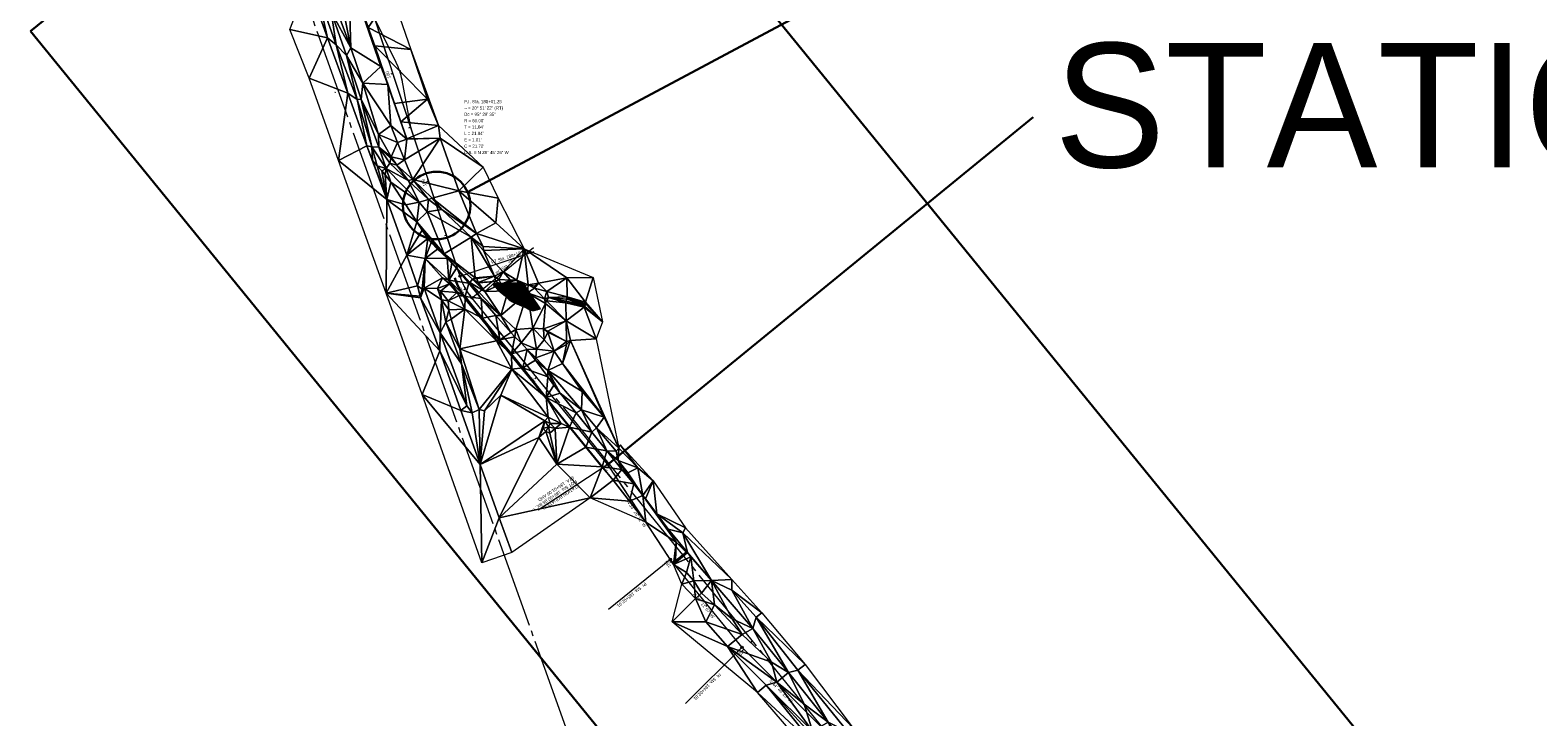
# Model space of a CAD drawing. Extents: x 2399984 to 2508823, y 556481 to 592637.
# Tile 124 of 158: x 2434853 to 2436180, y 567574 to 568178. Entities that reach past the tile are written whole.
import ezdxf
from ezdxf.enums import TextEntityAlignment as Align

# ---------------------------------------------------------------- set-up
doc = ezdxf.new("R2010")
doc.units = 0
doc.header["$MEASUREMENT"] = 0
doc.linetypes.add('cl20', pattern=[100, 5, -5, 80, -5, 5])
doc.linetypes.add('stream', pattern=[1.4, 0.7, -0.1, 0.1, -0.1, 0.1, -0.1, 0.1, -0.1])
for name, color, linetype, lineweight in [('DT_X_Triangles', 91, 'Continuous', 0), ('EV_Ecological_Wetlands', 151, 'stream', 13), ('GE_P_CL_20', 7, 'cl20', 13), ('RW_X_CL_20', 6, 'cl20', 0)]:
    doc.layers.add(name, color=color, linetype=linetype, lineweight=lineweight)
for name, color, linetype, lineweight, plot in [('GK_Visualization', 30, 'Continuous', 13, False), ('SC_Scratch1', 7, 'Continuous', 0, False), ('SC_Scratch2', 7, 'Continuous', 0, False)]:
    doc.layers.add(name, color=color, linetype=linetype, lineweight=lineweight, plot=plot)
doc.styles.add('Slanted-Normal LS 0.50', font='font31.shx', dxfattribs={"height": 0.14})
doc.styles.add('Style-font30', font='font30.shx')
doc.styles.add('Style-font31', font='font31.shx')

# ---------------------------------------------------------------- blocks, each defined once
blk = doc.blocks.new('X_5')
at = {"layer": 'GK_Visualization', "color": 1, "linetype": 'Continuous', "lineweight": 0}
for p, q in [((-0.1, -0.1), (0.1, 0.1)), ((-0.1, 0.1), (0.1, -0.1))]:
    blk.add_line(p, q, dxfattribs=at)
blk = doc.blocks.new('X_6')
at = {"layer": 'GK_Visualization', "color": 1, "linetype": 'Continuous', "lineweight": 0}
for p, q in [((-0.1, -0.1), (0.1, 0.1)), ((-0.1, 0.1), (0.1, -0.1))]:
    blk.add_line(p, q, dxfattribs=at)
blk = doc.blocks.new('X_100')
at = {"layer": 'GK_Visualization', "color": 1, "linetype": 'Continuous', "lineweight": 0}
for p, q in [((-0.1, -0.1), (0.1, 0.1)), ((-0.1, 0.1), (0.1, -0.1))]:
    blk.add_line(p, q, dxfattribs=at)
blk = doc.blocks.new('X_101')
at = {"layer": 'GK_Visualization', "color": 1, "linetype": 'Continuous', "lineweight": 0}
for p, q in [((-0.1, -0.1), (0.1, 0.1)), ((-0.1, 0.1), (0.1, -0.1))]:
    blk.add_line(p, q, dxfattribs=at)
blk = doc.blocks.new('X_102')
at = {"layer": 'GK_Visualization', "color": 1, "linetype": 'Continuous', "lineweight": 0}
for p, q in [((-0.1, -0.1), (0.1, 0.1)), ((-0.1, 0.1), (0.1, -0.1))]:
    blk.add_line(p, q, dxfattribs=at)
blk = doc.blocks.new('X_180')
at = {"layer": 'GK_Visualization', "color": 1, "linetype": 'Continuous', "lineweight": 0}
for p, q in [((-0.1, -0.1), (0.1, 0.1)), ((-0.1, 0.1), (0.1, -0.1))]:
    blk.add_line(p, q, dxfattribs=at)
blk = doc.blocks.new('X_181')
at = {"layer": 'GK_Visualization', "color": 1, "linetype": 'Continuous', "lineweight": 0}
for p, q in [((-0.1, -0.1), (0.1, 0.1)), ((-0.1, 0.1), (0.1, -0.1))]:
    blk.add_line(p, q, dxfattribs=at)
blk = doc.blocks.new('X_182')
at = {"layer": 'GK_Visualization', "color": 1, "linetype": 'Continuous', "lineweight": 0}
for p, q in [((-0.1, -0.1), (0.1, 0.1)), ((-0.1, 0.1), (0.1, -0.1))]:
    blk.add_line(p, q, dxfattribs=at)
blk = doc.blocks.new('SURVPN-CROSS_124')
at = {"layer": 'GK_Visualization', "color": 30, "linetype": 'Continuous', "lineweight": 0}
for p, q in [((0.1, 0), (-0.1, 0)), ((0, 0.1), (0, -0.1))]:
    blk.add_line(p, q, dxfattribs=at)
blk = doc.blocks.new('SURVPN-CROSS_125')
at = {"layer": 'GK_Visualization', "color": 30, "linetype": 'Continuous', "lineweight": 0}
for p, q in [((0.1, 0), (-0.1, 0)), ((0, 0.1), (0, -0.1))]:
    blk.add_line(p, q, dxfattribs=at)
blk = doc.blocks.new('SURVPN-CROSS_126')
at = {"layer": 'GK_Visualization', "color": 30, "linetype": 'Continuous', "lineweight": 0}
for p, q in [((0.1, 0), (-0.1, 0)), ((0, 0.1), (0, -0.1))]:
    blk.add_line(p, q, dxfattribs=at)
blk = doc.blocks.new('SURVPN-CROSS_127')
at = {"layer": 'GK_Visualization', "color": 30, "linetype": 'Continuous', "lineweight": 0}
for p, q in [((0.1, 0), (-0.1, 0)), ((0, 0.1), (0, -0.1))]:
    blk.add_line(p, q, dxfattribs=at)

msp = doc.modelspace()

# ---------------------------------------------------------------- hatches: boundary and pattern name
at = {"layer": 'EV_Ecological_Wetlands', "linetype": 'Continuous'}
h = msp.add_hatch(dxfattribs=at)
h.set_pattern_fill('HATCH', color=256, style=0, pattern_type=2)
h.set_pattern_definition([(173.8816, (2435265.8925, 567922.50453), (-0.053292, -0.497152), [])])
h.paths.add_polyline_path([(2435283.2, 567956), (2435278.7, 567955.8), (2435273.9, 567955.8), (2435267.8, 567955.6), (2435263.2, 567955.6), (2435261.3, 567955.2), (2435260.7, 567953.9), (2435262.3, 567952.6), (2435265.6, 567949.2), (2435271.2, 567944.6), (2435274.7, 567941.2), (2435277.5, 567939.5), (2435283.3, 567936.8), (2435288.4, 567934.7), (2435292.1, 567932.7), (2435295, 567931.7), (2435296.6, 567931.8), (2435298.8, 567932.3), (2435302.1, 567933.2), (2435294.2, 567945.1), (2435288.6, 567953.5), (2435288.7, 567953.5), (2435288.5, 567953.8), (2435288.5, 567953.8), (2435288.1, 567954.3), (2435286.8, 567956.3), (2435286.3, 567956.2)])
h = msp.add_hatch(dxfattribs=at)
h.set_pattern_fill('HATCH', color=256, style=0, pattern_type=2)
h.set_pattern_definition([(208.75736, (2435241.5326, 567965.5595), (0.1202753, -0.2191662), [])])
h.paths.add_polyline_path([(2435263.2, 567955.6), (2435261.3, 567955.2), (2435260.7, 567953.9), (2435262.3, 567952.6), (2435265.6, 567949.2), (2435270.2, 567945.5), (2435269.4, 567948.1), (2435269, 567949.5), (2435269.3, 567955.6)])

# ---------------------------------------------------------------- linework, layer by layer
at = {"layer": 'EV_Ecological_Wetlands', "linetype": 'Continuous', "flags": 128}
for points in [[(2435283.2, 567956), (2435278.7, 567955.8), (2435273.9, 567955.8), (2435267.8, 567955.6), (2435263.2, 567955.6), (2435261.3, 567955.2), (2435260.7, 567953.9), (2435262.3, 567952.6), (2435265.6, 567949.2), (2435271.2, 567944.6), (2435274.7, 567941.2), (2435277.5, 567939.5), (2435283.3, 567936.8), (2435288.4, 567934.7), (2435292.1, 567932.7), (2435295, 567931.7), (2435296.6, 567931.8), (2435298.8, 567932.3), (2435302.1, 567933.2), (2435294.2, 567945.1), (2435288.6, 567953.5), (2435288.7, 567953.5), (2435288.5, 567953.8), (2435288.5, 567953.8), (2435288.1, 567954.3), (2435286.8, 567956.3), (2435286.3, 567956.2), (2435283.2, 567956)], [(2435263.2, 567955.6), (2435261.3, 567955.2), (2435260.7, 567953.9), (2435262.3, 567952.6), (2435265.6, 567949.2), (2435270.2, 567945.5), (2435269.4, 567948.1), (2435269, 567949.5), (2435269.3, 567955.6), (2435263.2, 567955.6)]]:
    msp.add_lwpolyline(points, close=True, dxfattribs=at)
at = {"layer": 'GE_P_CL_20'}
for p, q in [((2435231.4, 567962), (2435077.1, 568427.8)), ((2435361.4, 567796.4), (2435241.8, 567943)), ((2435416.5, 567712.9), (2435361.4, 567796.4)), ((2435479.7, 567635.4), (2435416.5, 567712.9)), ((2435551.6, 567563), (2435479.7, 567635.4))]:
    msp.add_line(p, q, dxfattribs=at)
at = {"layer": 'GE_P_CL_20', "linetype": 'Continuous'}
for p, q in [((2435172.3, 568140.4), (2435170.4, 568139.8)), ((2435188, 568093), (2435186.1, 568092.3)), ((2435203.7, 568045.5), (2435201.8, 568044.9)), ((2435219.5, 567998), (2435217.6, 567997.4)), ((2435242.6, 567943.6), (2435296, 567987.1)), ((2435232.3, 567962.3), (2435296.6, 567983.6)), ((2435236.3, 567951), (2435234.6, 567950)), ((2435267.2, 567911.8), (2435265.7, 567910.5)), ((2435298.8, 567873), (2435297.3, 567871.8)), ((2435330.4, 567834.3), (2435328.9, 567833)), ((2435360.5, 567795.8), (2435300.2, 567756)), ((2435362.5, 567794.6), (2435360.8, 567793.5)), ((2435390, 567752.9), (2435388.4, 567751.8)), ((2435415.7, 567712.2), (2435362.1, 567668.6)), ((2435417.8, 567711.3), (2435416.2, 567710)), ((2435449.3, 567672.6), (2435447.8, 567671.3)), ((2435488.4, 567640.5), (2435486.8, 567639.3)), ((2435479, 567634.7), (2435429.9, 567585.9)), ((2435481.1, 567633.9), (2435479.7, 567632.5)), ((2435516.3, 567598.5), (2435514.9, 567597.1))]:
    msp.add_line(p, q, dxfattribs=at)
for centre in [(2435231.4, 567962), (2435241.8, 567943), (2435361.4, 567796.4), (2435416.5, 567712.9), (2435479.7, 567635.4)]:
    msp.add_circle(centre, 1, dxfattribs=at)
at = {"layer": 'GE_P_CL_20', "extrusion": (0, 0, -1)}
msp.add_arc((-2435288.4, 567980.9), 60, 320.8146, 341.6707, dxfattribs=at)
at = {"layer": 'GK_Visualization', "color": 1, "flags": 128}
for points in [[(2435361.4, 567796.4), (2435241.8, 567943, -0.091254), (2435231.4, 567962), (2435077.1, 568427.8), (2434984.5, 568863.9, 0.156821), (2434966.2, 568895.8), (2434901.5, 568954.7, -0.162787), (2434883, 568987.9), (2434854, 569142.3, -0.164079), (2434859.3, 569180.3), (2434898.6, 569258.7, 0.157043), (2434904.2, 569295.1), (2434883.9, 569422.3, -0.061163), (2434883.3, 569436.9)], [(2435361.4, 567796.4), (2435241.8, 567943, -0.091254), (2435231.4, 567962), (2435077.1, 568427.8), (2434984.5, 568863.9, 0.156821), (2434966.2, 568895.8), (2434901.5, 568954.7, -0.162787), (2434883, 568987.9), (2434854, 569142.3, -0.164079), (2434859.3, 569180.3), (2434898.6, 569258.7, 0.157043), (2434904.2, 569295.1), (2434883.9, 569422.3, -0.061163), (2434883.3, 569436.9)], [(2435188, 568093), (2435180.3, 568134.5, 0.068143), (2435175.2, 568150), (2435156.6, 568187.9)]]:
    msp.add_lwpolyline(points, format="xyb", dxfattribs=at)
msp.add_lwpolyline([(2435551.6, 567563), (2435479.7, 567635.4), (2435416.5, 567712.9), (2435361.4, 567796.4)], dxfattribs=at)
at = {"layer": 'GK_Visualization', "color": 30}
msp.add_arc((2435121.3, 568123.5), 60, 10.5327, 26.1259, dxfattribs=at)
at = {"layer": 'RW_X_CL_20'}
for p, q in [((2434942, 568634.3), (2435678.5, 566574.9)), ((2435315.8, 567854.4), (2438921.8, 563402.2))]:
    msp.add_line(p, q, dxfattribs=at)
at = {"layer": 'SC_Scratch1', "color": 4, "lineweight": 30}
for p, q in [((2436149.1, 567405), (2435334.1, 568404.7)), ((2434995.2, 568292.4), (2434853.1, 568177.7)), ((2435748.9, 567078.8), (2434853.1, 568177.7))]:
    msp.add_line(p, q, dxfattribs=at)
at = {"layer": 'SC_Scratch1', "color": 2, "lineweight": 30}
msp.add_line((2435702.2, 568284.1), (2435238, 568035.9), dxfattribs=at)
at = {"layer": 'SC_Scratch1', "color": 3, "lineweight": 30}
msp.add_line((2435361.4, 567796.4), (2435736, 568101.8), dxfattribs=at)
at = {"layer": 'SC_Scratch1', "color": 4, "lineweight": 30}
msp.add_circle((2435210.8, 568024.2), 29.7, dxfattribs=at)
at = {"layer": 'SC_Scratch2', "color": 4, "linetype": 'Continuous', "lineweight": 30}
msp.add_line((2435357.5, 567793.2), (2435238, 567939.8), dxfattribs=at)
at = {"layer": 'SC_Scratch2', "color": 4, "linetype": 'Continuous', "lineweight": 30, "extrusion": (0, 0, -1)}
msp.add_arc((-2435288.4, 567980.9), 65, 320.8146, 341.6707, dxfattribs=at)

# ---------------------------------------------------------------- block references
at = {"layer": 'GK_Visualization', "color": 1, "linetype": 'Continuous', "lineweight": 0}
for name, p in [('X_182', (2435175.2, 568150)), ('X_181', (2435180.3, 568134.5)), ('X_180', (2435188, 568093)), ('X_6', (2435231.4, 567962)), ('X_5', (2435241.8, 567943)), ('X_102', (2435361.4, 567796.4)), ('X_101', (2435416.5, 567712.9)), ('X_100', (2435479.7, 567635.4))]:
    msp.add_blockref(name, p, dxfattribs=at)
at = {"layer": 'GK_Visualization', "color": 30, "linetype": 'Continuous', "lineweight": 0}
for name, p in [('SURVPN-CROSS_124', (2435175.2, 568150)), ('SURVPN-CROSS_126', (2435178.8, 568142.6)), ('SURVPN-CROSS_125', (2435180.3, 568134.5)), ('SURVPN-CROSS_127', (2435121.3, 568123.5))]:
    msp.add_blockref(name, p, dxfattribs=at)

# ---------------------------------------------------------------- texts
at = {"layer": 'GE_P_CL_20', "linetype": 'Continuous', "style": 'Style-font31'}
for s, rotation, p in [('190', 108.3293, (2435169.4, 568139.6)), ('189', 108.3293, (2435200.9, 568044.6)), ('188', 119.8301, (2435233.7, 567949.6)), ('187', 129.1854, (2435296.3, 567871.4)), ('186', 123.4366, (2435359.9, 567793.1)), ('185', 129.1854, (2435415.4, 567709.5)), ('184', 134.823, (2435478.9, 567631.9))]:
    msp.add_text(s, height=2.8, rotation=rotation, dxfattribs=at).set_placement(p, align=Align.CENTER)
for s, p in [('¬', (2435235, 568111.4)), ('P.I. Sta. 188+01.25', (2435235, 568117)), ('Dc = 95%%d 29\' 35"', (2435235, 568105.8)), ('= 20%%d 51\' 22" (RT)', (2435238.5, 568111.4)), ("T = 11.04'", (2435235, 568094.6)), ("R = 60.00'", (2435235, 568100.2)), ("L = 21.84'", (2435235, 568089)), ("E = 1.01'", (2435235, 568083.4)), ("C = 21.72'", (2435235, 568077.8)), ('C.B. = N 28%%d 45\' 26" W', (2435235, 568072.2))]:
    msp.add_text(s, height=2.8, dxfattribs=at).set_placement(p, align=Align.TOP_LEFT)
for s, rotation, p in [('PT Sta. 188+12.04', 18.3293, (2435259.4, 567972.8)), ('PC Sta. 187+90.20', 39.1854, (2435264.2, 567963)), ('PI  Sta. 185+02.01', 219.1854, (2435394.1, 567692.8)), ('PI  Sta. 184+02.01', 224.823, (2435459.4, 567613.2))]:
    msp.add_text(s, height=2.8, rotation=rotation, dxfattribs=at).set_placement(p)
for s, rotation, p in [('N 33%%d 26\' 12" W', 303.4366, (2435387.9, 567753.7)), ('N 39%%d 11\' 07" W', 309.1854, (2435447.1, 567673.1)), ('N 44%%d 49\' 23" W', 314.823, (2435514.8, 567598))]:
    msp.add_text(s, height=2.8, rotation=rotation, dxfattribs=at).set_placement(p, align=Align.TOP_CENTER)
at = {"layer": 'GE_P_CL_20', "linetype": 'Continuous', "insert": (2435330.8, 567786.5), "char_height": 2.8, "attachment_point": 7, "rotation": 213.4366, "line_spacing_factor": 0.9, "style": 'Style-font31'}
msp.add_mtext('STATION EQUATION\\PPOT Sta. 186+02.06 BK. =\\PSTA. 186+01.06 AHD.', dxfattribs=at)
at = {"layer": 'GK_Visualization', "color": 1, "style": 'Style-font30'}
for s, p in [('TEMP10039', (2435175.2, 568150)), ('TEMP10038', (2435180.3, 568134.5)), ('TEMP10037', (2435188, 568093)), ('TEMP69', (2435231.4, 567962)), ('TEMP68', (2435241.8, 567943)), ('TEMPE4', (2435361.4, 567796.4)), ('TEMPE3', (2435416.5, 567712.9)), ('TEMPE2', (2435479.7, 567635.4))]:
    msp.add_text(s, height=0.14, dxfattribs=at).set_placement(p, align=Align.RIGHT)
at = {"layer": 'SC_Scratch1', "color": 3, "lineweight": 30, "insert": (2435754.6, 568167.1), "char_height": 109.375, "attachment_point": 1, "line_spacing_factor": 0.606, "style": 'Slanted-Normal LS 0.50'}
msp.add_mtext('STATION EQUATION HERE', dxfattribs=at)

# ---------------------------------------------------------------- meshes
at = {"layer": 'DT_X_Triangles'}
mesh = msp.add_polyface(dxfattribs=at)
corners = [(2435081.4, 568179.1), (2435114.7, 568171.7), (2435098.5, 568136.1), (2435097.4, 568219.8), (2435105.5, 568212.5), (2435132.5, 568122.9), (2435124.4, 568063.7), (2435107.6, 568220.2), (2435117.8, 568194.5), (2435122.2, 568165.4), (2435117.4, 568211.3), (2435123.7, 568221.3), (2435135.3, 568162.9), (2435131.4, 568156.1), (2435140.7, 568117.4), (2435133.3, 568229), (2435145.8, 568131.8), (2435144.2, 568117.6), (2435149.3, 568076.6), (2435143.1, 568202.1), (2435150.4, 568180.8), (2435173.6, 568114), (2435184.6, 568082.6), (2435167.8, 568130.5), (2435161.7, 568146.6), (2435138.7, 568214.9), (2435170.9, 568210.7), (2435153.7, 568075.7), (2435159.6, 568086.5), (2435170.4, 568094.6), (2435188.1, 568161.5), (2435156.4, 568164.6), (2435202.8, 568117.7), (2435179.4, 568097.8), (2435212.5, 568094.7)]
mesh.append_faces([[corners[k] for k in face] for face in [(0, 1, 2), (0, 3, 1), (3, 4, 1), (2, 1, 5), (2, 5, 6), (4, 7, 8), (4, 8, 9), (4, 9, 1), (7, 10, 8), (1, 9, 5), (10, 11, 12), (10, 12, 8), (8, 13, 9), (8, 12, 13), (9, 13, 14), (9, 14, 5), (11, 15, 12), (13, 12, 16), (13, 16, 17), (13, 17, 14), (5, 14, 18), (15, 19, 20), (15, 20, 21), (15, 21, 22), (15, 22, 23), (15, 23, 24), (15, 24, 12), (12, 24, 16), (25, 26, 19), (14, 17, 27), (19, 26, 20), (17, 16, 28), (16, 24, 23), (16, 23, 29), (16, 29, 28), (20, 26, 30), (20, 30, 31), (20, 31, 21), (31, 30, 32), (31, 32, 21), (21, 32, 33), (30, 34, 32)]])
mesh = msp.add_polyface(dxfattribs=at)
corners = [(2435124.4, 568063.7), (2435149.3, 568076.6), (2435166.8, 568029.4), (2435132.5, 568122.9), (2435140.7, 568117.4), (2435153.7, 568075.7), (2435144.2, 568117.6), (2435159.6, 568086.5), (2435159.8, 568075.5), (2435154.2, 568063.7), (2435166.3, 568056.6), (2435158.4, 568059.2), (2435162.6, 568054.6), (2435170.4, 568094.6), (2435176.2, 568079.7), (2435170.7, 568066.9), (2435170.4, 568065.6), (2435169.7, 568061.4), (2435165.5, 568051.1), (2435170.4, 568044.7), (2435185.7, 568046.2), (2435167.8, 568130.5), (2435184.6, 568082.6), (2435175.7, 568059.6), (2435182.4, 568064.5), (2435173.6, 568114), (2435179.4, 568097.8), (2435184.5, 568082.9), (2435189.7, 568047.1), (2435212.5, 568094.7), (2435202.8, 568117.7), (2435213.8, 568083.3), (2435230.2, 568037.1), (2435251.6, 568057.8)]
mesh.append_faces([[corners[k] for k in face] for face in [(0, 1, 2), (0, 3, 1), (4, 5, 1), (6, 7, 8), (6, 8, 5), (1, 5, 9), (1, 9, 2), (5, 8, 10), (5, 10, 11), (5, 11, 9), (9, 11, 2), (11, 10, 12), (7, 13, 14), (7, 14, 15), (7, 15, 8), (8, 15, 16), (8, 16, 17), (8, 17, 10), (12, 10, 18), (18, 10, 19), (10, 17, 20), (21, 22, 13), (17, 16, 23), (17, 23, 20), (16, 15, 23), (13, 22, 14), (15, 14, 24), (15, 24, 23), (25, 26, 27), (25, 27, 22), (23, 28, 20), (23, 24, 28), (14, 22, 24), (26, 29, 27), (26, 30, 29), (24, 22, 31), (24, 31, 28), (27, 29, 31), (27, 31, 22), (28, 31, 32), (29, 33, 31), (31, 33, 32)]])
mesh = msp.add_polyface(dxfattribs=at)
corners = [(2435124.4, 568063.7), (2435166.8, 568029.4), (2435166.2, 567947.1), (2435158.4, 568059.2), (2435162.6, 568054.6), (2435165.5, 568051.1), (2435170.4, 568044.7), (2435184.4, 567980.4), (2435193.8, 567953.5), (2435166.3, 568056.6), (2435185.7, 568046.2), (2435195.3, 568027.2), (2435183.8, 568024.7), (2435193.3, 568009.8), (2435198.1, 568002.4), (2435203.1, 567995.2), (2435200.6, 567977.4), (2435189.7, 568047.1), (2435203.7, 568029.6), (2435230.2, 568037.1), (2435206.7, 568030.7), (2435202.4, 568018.7), (2435217.5, 567981.7), (2435197.9, 567950.7), (2435199.8, 567951.5), (2435215.8, 567960.4), (2435205.9, 567991.6), (2435211.4, 567985.9), (2435220, 567977.7), (2435221.5, 567958.6), (2435215.4, 568020.7), (2435241.1, 567996.3), (2435222.2, 567955.4)]
mesh.append_faces([[corners[k] for k in face] for face in [(0, 1, 2), (3, 4, 1), (4, 5, 1), (5, 6, 1), (2, 1, 7), (2, 7, 8), (9, 10, 11), (9, 11, 6), (1, 12, 13), (1, 13, 7), (1, 6, 12), (6, 11, 12), (12, 11, 13), (7, 13, 14), (7, 14, 15), (7, 15, 16), (7, 16, 8), (10, 17, 18), (10, 18, 11), (17, 19, 20), (17, 20, 18), (13, 11, 21), (13, 21, 22), (13, 22, 14), (8, 16, 23), (11, 18, 21), (23, 16, 24), (14, 22, 15), (24, 16, 25), (16, 15, 26), (16, 26, 27), (16, 27, 28), (16, 28, 29), (16, 29, 25), (21, 18, 30), (21, 30, 31), (21, 31, 22), (15, 22, 26), (18, 20, 30), (26, 22, 27), (27, 22, 28), (25, 29, 32)]])
mesh = msp.add_polyface(dxfattribs=at)
corners = [(2435206.7, 568030.7), (2435230.2, 568037.1), (2435245.8, 567999.5), (2435215.4, 568020.7), (2435241.1, 567996.3), (2435217.5, 567981.7), (2435244.8, 567960.5), (2435242.4, 567959.4), (2435240, 567956.4), (2435228.3, 567969.1), (2435224.3, 567973.5), (2435220, 567977.7), (2435221.5, 567958.6), (2435239.1, 567955.7), (2435251.6, 568057.8), (2435264.9, 568030.5), (2435262.9, 568009), (2435251.8, 567988), (2435252.1, 567984.7), (2435261.8, 567961.9), (2435246.1, 567959.9), (2435247.4, 567956.4), (2435287.9, 567986.1), (2435262.9, 567957.3), (2435269.2, 567965.7), (2435265.6, 567959.2), (2435275.7, 567958.5), (2435267.5, 567954.9), (2435281.5, 567958.4), (2435291.4, 567954.3), (2435348.5, 567960.9), (2435325.3, 567960.5), (2435300.5, 567955.7)]
mesh.append_faces([[corners[k] for k in face] for face in [(0, 1, 2), (0, 2, 3), (3, 2, 4), (5, 4, 6), (5, 6, 7), (5, 7, 8), (5, 8, 9), (5, 9, 10), (5, 10, 11), (11, 10, 12), (12, 9, 13), (12, 10, 9), (9, 8, 13), (1, 14, 15), (1, 15, 16), (1, 16, 2), (4, 2, 17), (4, 17, 18), (4, 18, 19), (4, 19, 6), (7, 6, 20), (7, 20, 21), (6, 19, 20), (2, 16, 22), (2, 22, 17), (20, 19, 21), (21, 19, 23), (17, 22, 18), (18, 22, 24), (18, 24, 19), (19, 24, 25), (19, 25, 23), (16, 15, 22), (25, 24, 26), (25, 26, 27), (27, 26, 28), (24, 22, 28), (24, 28, 26), (28, 22, 29), (22, 30, 31), (22, 31, 32), (22, 32, 29)]])
mesh = msp.add_polyface(dxfattribs=at)
corners = [(2435166.2, 567947.1), (2435193.8, 567953.5), (2435196.2, 567944.5), (2435196.7, 567942.9), (2435213.5, 567896.2), (2435197.9, 567857.8), (2435197.9, 567950.7), (2435196.7, 567942.9), (2435199.8, 567951.5), (2435214, 567912.2), (2435232.1, 567843.8), (2435215.8, 567960.4), (2435211.4, 567951.1), (2435215, 567941.1), (2435222.2, 567955.4), (2435214.1, 567948.8), (2435237.4, 567847.8), (2435219, 567921.5), (2435232.7, 567885), (2435228.7, 567947.7), (2435221, 567940.4), (2435221.4, 567932.3), (2435223.5, 567924.1), (2435231.3, 567898), (2435230.6, 567944.9), (2435235.6, 567932.9), (2435221.5, 567958.6), (2435235.8, 567944), (2435228.8, 567948.3), (2435228.1, 567948.6), (2435228.8, 567947.8)]
mesh.append_faces([[corners[k] for k in face] for face in [(0, 1, 2), (0, 2, 3), (0, 3, 4), (0, 4, 5), (1, 6, 2), (2, 6, 7), (2, 7, 3), (3, 7, 4), (7, 6, 8), (7, 8, 9), (7, 9, 4), (5, 4, 10), (8, 11, 12), (8, 12, 13), (8, 13, 9), (12, 11, 14), (12, 14, 15), (12, 15, 13), (4, 9, 16), (9, 17, 18), (9, 18, 16), (9, 13, 17), (15, 14, 19), (15, 19, 20), (15, 20, 13), (13, 20, 21), (13, 21, 17), (17, 21, 22), (17, 22, 23), (17, 23, 18), (20, 24, 25), (20, 25, 21), (20, 19, 24), (21, 25, 22), (26, 27, 28), (26, 28, 29), (26, 29, 14), (14, 29, 19), (29, 28, 30), (29, 30, 19), (19, 30, 24), (28, 24, 30)]])
mesh = msp.add_polyface(dxfattribs=at)
corners = [(2435221.5, 567958.6), (2435239.1, 567955.7), (2435235.8, 567944), (2435223.5, 567924.1), (2435235.6, 567932.9), (2435231.3, 567898), (2435228.8, 567948.3), (2435230.6, 567944.9), (2435263.5, 567905), (2435277, 567880.2), (2435248.3, 567844.6), (2435232.7, 567885), (2435251.2, 567925), (2435249.9, 567942.4), (2435240, 567956.4), (2435242.4, 567959.4), (2435253.1, 567948.5), (2435267.2, 567927.3), (2435247.4, 567956.4), (2435262.9, 567957.3), (2435247.6, 567956.1), (2435262.8, 567927.3), (2435266.5, 567905.9), (2435267.5, 567954.9), (2435273.7, 567949.2), (2435276, 567912.3), (2435265.6, 567959.2), (2435276.6, 567893.6), (2435279.5, 567908.6), (2435280.5, 567915.1), (2435290.8, 567947.2), (2435284.6, 567953.1), (2435281.5, 567958.4), (2435286.7, 567881.3), (2435285.1, 567903.2)]
mesh.append_faces([[corners[k] for k in face] for face in [(0, 1, 2), (3, 4, 5), (6, 2, 7), (7, 2, 4), (5, 4, 8), (5, 8, 9), (5, 9, 10), (5, 10, 11), (4, 2, 12), (4, 12, 8), (2, 1, 13), (2, 13, 12), (1, 14, 13), (14, 15, 16), (14, 16, 17), (14, 17, 13), (15, 18, 16), (18, 19, 20), (18, 20, 16), (20, 19, 16), (13, 17, 21), (13, 21, 12), (12, 21, 22), (12, 22, 8), (16, 23, 24), (16, 24, 17), (16, 19, 23), (21, 17, 25), (21, 25, 22), (19, 26, 23), (8, 22, 27), (8, 27, 9), (22, 25, 28), (22, 28, 27), (17, 29, 25), (17, 24, 30), (17, 30, 29), (23, 31, 24), (23, 32, 31), (25, 29, 28), (27, 33, 9), (27, 28, 34)]])
mesh = msp.add_polyface(dxfattribs=at)
corners = [(2435273.7, 567949.2), (2435284.6, 567953.1), (2435290.8, 567947.2), (2435280.5, 567915.1), (2435295.6, 567916.3), (2435281.5, 567958.4), (2435291.4, 567954.3), (2435296.9, 567951.5), (2435305.7, 567942.2), (2435306.6, 567938), (2435300.5, 567955.7), (2435297.2, 567953.3), (2435307.9, 567948.6), (2435325.3, 567960.5), (2435304.8, 567915.7), (2435324.8, 567922.7), (2435307.4, 567940.3), (2435309.4, 567943.3), (2435324.5, 567938.4), (2435325.6, 567943.9), (2435325.3, 567941.7), (2435324.5, 567940), (2435341.1, 567935.7), (2435341.2, 567936.7), (2435340.7, 567934.8), (2435325.5, 567942.8), (2435348.5, 567960.9), (2435341.7, 567939), (2435341.9, 567937.8), (2435356.9, 567921.9)]
mesh.append_faces([[corners[k] for k in face] for face in [(0, 1, 2), (3, 2, 4), (5, 6, 1), (1, 6, 2), (2, 6, 7), (2, 7, 8), (2, 8, 9), (2, 9, 4), (6, 10, 11), (6, 11, 7), (7, 10, 12), (7, 12, 8), (7, 11, 10), (10, 13, 12), (14, 9, 15), (8, 16, 9), (8, 12, 17), (8, 17, 16), (9, 16, 15), (16, 17, 18), (16, 18, 15), (12, 13, 19), (12, 19, 17), (17, 19, 20), (17, 20, 21), (17, 21, 18), (21, 22, 18), (21, 20, 23), (21, 23, 22), (18, 22, 24), (18, 24, 15), (20, 19, 25), (20, 25, 23), (13, 26, 27), (13, 27, 19), (25, 19, 27), (25, 27, 28), (25, 28, 23), (24, 22, 29), (22, 28, 29), (22, 23, 28), (27, 26, 29), (27, 29, 28)]])
mesh = msp.add_polyface(dxfattribs=at)
corners = [(2435276.6, 567893.6), (2435285.1, 567903.2), (2435290.4, 567897.6), (2435286.7, 567881.3), (2435277, 567880.2), (2435307.2, 567855.2), (2435279.5, 567908.6), (2435280.5, 567915.1), (2435295.6, 567916.3), (2435298.7, 567897.9), (2435297.9, 567888.1), (2435308.6, 567873.4), (2435298.1, 567890.1), (2435306.6, 567938), (2435304.8, 567915.7), (2435305.5, 567905.9), (2435308.7, 567879.1), (2435314.1, 567896.1), (2435324.8, 567922.7), (2435308.6, 567913.5), (2435308.6, 567912.7), (2435314, 567866.1), (2435325.2, 567904.6), (2435321.5, 567885.1), (2435339, 567860.4), (2435319.6, 567859), (2435325, 567901.9), (2435328.7, 567905.3), (2435358.3, 567838), (2435340.7, 567934.8), (2435351.1, 567907), (2435371.3, 567810.8), (2435356.9, 567921.9)]
mesh.append_faces([[corners[k] for k in face] for face in [(0, 1, 2), (0, 2, 3), (4, 3, 5), (6, 7, 1), (7, 8, 1), (1, 8, 9), (1, 9, 2), (3, 2, 10), (3, 10, 11), (3, 11, 5), (2, 9, 12), (2, 12, 10), (8, 13, 14), (8, 14, 15), (8, 15, 9), (10, 12, 16), (10, 16, 11), (12, 9, 17), (12, 17, 16), (9, 15, 17), (14, 18, 19), (14, 19, 20), (14, 20, 15), (15, 20, 17), (5, 11, 21), (19, 18, 22), (19, 22, 20), (20, 22, 17), (11, 16, 21), (16, 17, 23), (16, 23, 24), (16, 25, 21), (17, 26, 23), (17, 22, 26), (23, 26, 27), (23, 27, 28), (18, 27, 22), (18, 29, 30), (18, 30, 27), (26, 22, 27), (27, 30, 31), (29, 32, 30)]])
mesh = msp.add_polyface(dxfattribs=at)
corners = [(2435197.9, 567857.8), (2435232.1, 567843.8), (2435249, 567796.4), (2435250.7, 567709.8), (2435213.5, 567896.2), (2435237.4, 567847.8), (2435242.2, 567841.9), (2435232.7, 567885), (2435248.3, 567844.6), (2435277, 567880.2), (2435252.9, 567843.4), (2435265.7, 567749.5), (2435267.2, 567857.3), (2435306, 567834.7), (2435300.8, 567820), (2435276.9, 567719), (2435316.7, 567796.7), (2435345.9, 567767.1), (2435309.1, 567837.9), (2435307.2, 567855.2), (2435304.5, 567828), (2435307, 567825.3), (2435309.4, 567829.5), (2435310.8, 567832.4), (2435310.4, 567823.9), (2435314, 567866.1), (2435319.6, 567859), (2435333.5, 567841.8), (2435327.6, 567829.1), (2435320.5, 567832.3), (2435315.2, 567828)]
mesh.append_faces([[corners[k] for k in face] for face in [(0, 1, 2), (0, 2, 3), (4, 5, 1), (1, 5, 6), (1, 6, 2), (7, 8, 6), (7, 6, 5), (6, 8, 2), (8, 9, 10), (8, 10, 2), (2, 11, 3), (2, 10, 12), (2, 12, 13), (2, 13, 14), (2, 14, 11), (3, 11, 15), (10, 9, 12), (11, 14, 16), (11, 16, 17), (11, 17, 15), (12, 9, 18), (12, 18, 13), (9, 19, 18), (14, 13, 20), (14, 20, 21), (14, 21, 16), (20, 13, 22), (20, 22, 21), (13, 18, 23), (13, 23, 22), (21, 22, 24), (21, 24, 16), (19, 25, 26), (19, 26, 27), (19, 28, 29), (19, 29, 18), (18, 29, 23), (22, 23, 30), (22, 30, 24), (24, 30, 16), (23, 29, 30), (30, 28, 16)]])
mesh = msp.add_polyface(dxfattribs=at)
corners = [(2435307.2, 567855.2), (2435333.5, 567841.8), (2435327.6, 567829.1), (2435308.7, 567879.1), (2435339, 567860.4), (2435338.3, 567844.3), (2435319.6, 567859), (2435315.2, 567828), (2435320.5, 567832.3), (2435316.7, 567796.7), (2435342.1, 567811.6), (2435356.6, 567794.2), (2435345.9, 567767.1), (2435321.5, 567885.1), (2435358.3, 567838), (2435347.4, 567824.6), (2435328.7, 567905.3), (2435371.3, 567810.8), (2435351.6, 567828.5), (2435360.7, 567808.3), (2435366.1, 567782.5), (2435380.5, 567764), (2435394.9, 567745.6), (2435368.9, 567808), (2435373.9, 567791.9), (2435370.5, 567799.7), (2435384.4, 567779.2), (2435387.9, 567793.5), (2435379, 567789), (2435392.4, 567769.1), (2435387.7, 567775.6), (2435372.3, 567813.5), (2435401.3, 567781.9)]
mesh.append_faces([[corners[k] for k in face] for face in [(0, 1, 2), (3, 4, 5), (3, 5, 6), (7, 8, 2), (9, 10, 11), (9, 11, 12), (9, 2, 10), (6, 5, 1), (13, 14, 4), (2, 1, 15), (2, 15, 10), (16, 17, 14), (1, 5, 15), (5, 4, 14), (5, 14, 18), (5, 18, 15), (10, 15, 19), (10, 19, 11), (12, 11, 20), (12, 20, 21), (12, 21, 22), (15, 18, 19), (18, 14, 17), (18, 17, 23), (18, 23, 19), (11, 19, 24), (11, 24, 20), (19, 23, 25), (19, 25, 24), (20, 24, 26), (20, 26, 21), (23, 17, 25), (25, 17, 27), (25, 27, 28), (25, 28, 29), (25, 29, 30), (25, 30, 26), (25, 26, 24), (17, 31, 27), (31, 32, 27), (28, 27, 29), (21, 26, 29)]])
mesh = msp.add_polyface(dxfattribs=at)
corners = [(2435380.5, 567764), (2435392.4, 567769.1), (2435394.9, 567745.6), (2435384.4, 567779.2), (2435387.7, 567775.6), (2435387.9, 567793.5), (2435401.3, 567781.9), (2435394.7, 567766.2), (2435404.7, 567752.8), (2435421.7, 567728.1), (2435419.4, 567708.4), (2435429.9, 567740.5), (2435427.4, 567736.1), (2435414.7, 567739.4), (2435431.6, 567718.9), (2435418, 567657.9), (2435426.7, 567691.1), (2435438.7, 567678.4), (2435421, 567711.5), (2435431.2, 567718.6), (2435434.5, 567715.2), (2435430.8, 567701.3), (2435430.5, 567719.1), (2435437.3, 567693.9), (2435470.7, 567695.1), (2435452.7, 567694.3), (2435443.9, 567683.1), (2435455.4, 567672.8), (2435470.8, 567685.7), (2435489.1, 567652), (2435471, 567660.5), (2435497, 567665.8)]
mesh.append_faces([[corners[k] for k in face] for face in [(0, 1, 2), (3, 4, 1), (5, 6, 1), (1, 6, 7), (1, 7, 8), (1, 8, 9), (1, 9, 2), (7, 6, 8), (2, 9, 10), (6, 11, 8), (8, 11, 12), (8, 12, 13), (8, 13, 9), (13, 12, 14), (13, 14, 9), (15, 16, 17), (10, 9, 18), (10, 18, 19), (10, 19, 20), (10, 20, 21), (10, 21, 16), (18, 9, 22), (18, 22, 19), (9, 14, 19), (9, 19, 22), (16, 21, 23), (16, 23, 17), (12, 11, 24), (12, 24, 25), (12, 25, 14), (21, 20, 23), (19, 14, 20), (14, 25, 20), (20, 25, 23), (23, 25, 26), (23, 26, 17), (17, 26, 27), (26, 25, 27), (25, 24, 28), (25, 28, 29), (25, 30, 27), (24, 31, 28)]])
mesh = msp.add_polyface(dxfattribs=at)
corners = [(2435418, 567657.9), (2435438.7, 567678.4), (2435447.7, 567657.8), (2435466.8, 567636.3), (2435493.2, 567595.8), (2435455.4, 567672.8), (2435479.7, 567646.6), (2435452.7, 567694.3), (2435489.1, 567652), (2435471, 567660.5), (2435505.6, 567622.3), (2435510.4, 567604.9), (2435500.8, 567602.2), (2435470.8, 567685.7), (2435497, 567665.8), (2435492.2, 567662.1), (2435520.4, 567613.4), (2435535.1, 567620.3), (2435528.8, 567615.3), (2435545, 567547.9), (2435538.9, 567542.7), (2435541.7, 567561.8), (2435548, 567550.5), (2435534.4, 567585.3), (2435555.6, 567569.6), (2435577.6, 567564.3), (2435572.9, 567561), (2435576.1, 567521), (2435566.8, 567544), (2435586.4, 567528.8), (2435615.7, 567515.7), (2435611, 567512)]
mesh.append_faces([[corners[k] for k in face] for face in [(0, 1, 2), (0, 2, 3), (0, 3, 4), (1, 5, 2), (2, 5, 6), (2, 6, 3), (7, 8, 9), (5, 9, 6), (3, 6, 10), (3, 10, 11), (3, 11, 12), (3, 12, 4), (13, 14, 15), (13, 15, 8), (9, 8, 6), (6, 8, 10), (8, 15, 16), (8, 16, 10), (15, 14, 17), (15, 17, 18), (15, 18, 16), (4, 12, 19), (4, 19, 20), (12, 11, 21), (12, 21, 22), (12, 22, 19), (10, 16, 11), (11, 16, 23), (11, 23, 21), (16, 18, 24), (16, 24, 23), (18, 17, 25), (18, 25, 26), (18, 26, 24), (23, 24, 21), (21, 27, 22), (21, 24, 28), (21, 28, 27), (24, 26, 29), (24, 29, 28), (26, 25, 30), (26, 31, 29)]])

doc.saveas('drawing.dxf')
